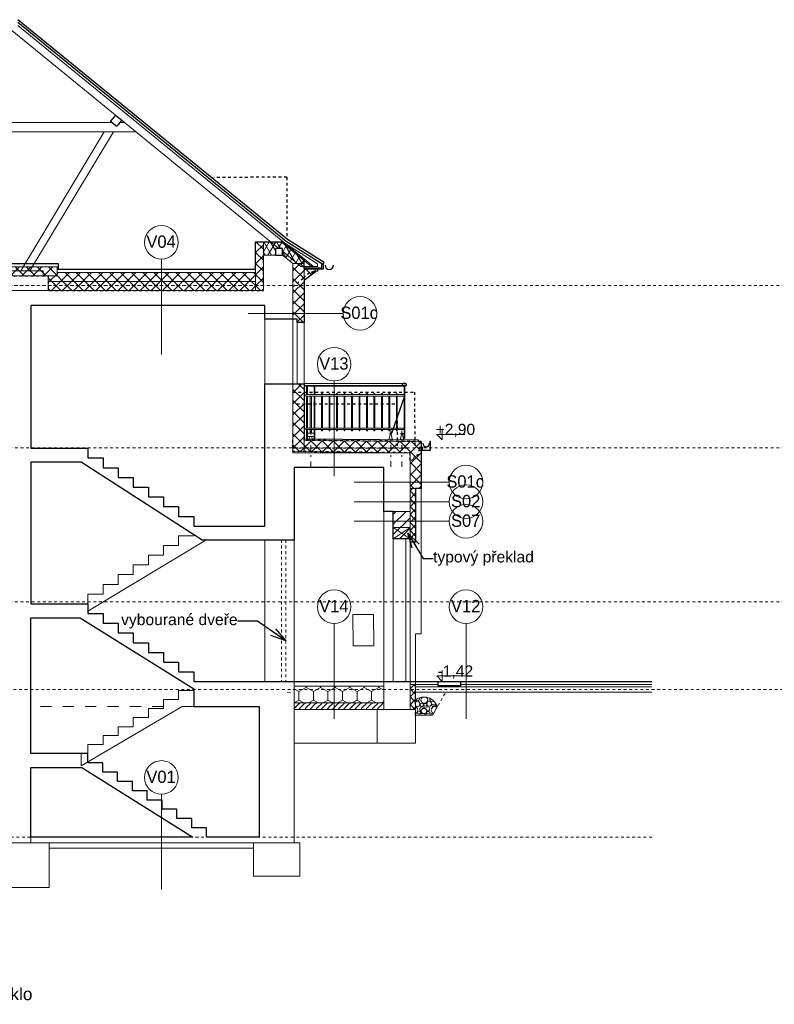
# Model space of a CAD drawing. Extents: x -52945 to 232648, y -59447 to 21255.
# Tile 4 of 21: x -20055 to -6576, y -32433 to -14850. Entities that reach past the tile are written whole.
import ezdxf

# ---------------------------------------------------------------- set-up
doc = ezdxf.new("R2010")
doc.units = 0
doc.header["$MEASUREMENT"] = 0
for name, pattern in [('Čerchovaná S', [290, 100, -80, 30, -80]), ('čárkovaná M', [400, 200, -200]), ('čárkovaná S', [100, 50, -50])]:
    doc.linetypes.add(name, pattern=pattern)
for name, color, linetype, lineweight in [('2D VÝPLNĚ_Číslo_pera__4', 91, 'Continuous', 13), ('2D ČÁRY_Číslo_pera__1', 7, 'Continuous', 15), ('2D ČÁRY_Číslo_pera__2', 1, 'Continuous', 25), ('2D ČÁRY_Číslo_pera__3', 150, 'Continuous', 13), ('blok P_pohled2_fasáda_Číslo_pera__1', 7, 'Continuous', 15), ('blok P_pohled2_mřížky_Číslo_pera__1', 7, 'Continuous', 15), ('blok P_pohled2_okna_Číslo_pera__1', 7, 'Continuous', 15), ('blok P_pohled2_RIS_Číslo_pera__1', 7, 'Continuous', 15), ('blok P_pohled3_fasáda_Číslo_pera__2', 1, 'Continuous', 25), ('blok P_pohled3_střecha_Číslo_pera__2', 1, 'Continuous', 25), ('blok P_pohled4_terén_Číslo_pera__1', 7, 'Continuous', 15), ('KRESBA_Číslo_pera__1', 7, 'Continuous', 15), ('KRESBA_Číslo_pera__2', 1, 'Continuous', 25), ('KRESBA_Číslo_pera__4', 91, 'Continuous', 13), ('krokve_Číslo_pera__1', 7, 'Continuous', 15), ('krokve_Číslo_pera__2', 1, 'Continuous', 25), ('obrys_Číslo_pera__2', 1, 'Continuous', 25), ('POZNÁMKY.POPISKA_Číslo_pera__4', 91, 'Continuous', 13), ('POZNÁMKY.TEXT_Číslo_pera__4', 91, 'Continuous', 13), ('vodorovné konstrukce_Číslo_pera__1', 7, 'Continuous', 15), ('vodorovné konstrukce_Číslo_pera__2', 1, 'Continuous', 25), ('vodorovné konstrukce_Číslo_pera__3', 150, 'Continuous', 13), ('zdi_Číslo_pera__1', 7, 'Continuous', 15), ('ŠROUBY_Číslo_pera__3', 150, 'Continuous', 13)]:
    doc.layers.add(name, color=color, linetype=linetype, lineweight=lineweight)
doc.layers.add('blok P_pohled3_terén_Číslo_pera__30', color=7, linetype='Continuous', lineweight=13, true_color=0xfed4ff)
doc.layers.add('vodorovné konstrukce_Číslo_pera__241', color=9, linetype='Continuous', lineweight=13, true_color=0x808080)
doc.layers.add('vodorovné konstrukce', color=7, linetype='Continuous')
doc.styles.add('GENERATED_STYLE_1', font='arial.ttf')
doc.styles.add('GENERATED_STYLE_3', font='txt')
doc.styles.get("Standard").update_dxf_attribs({"font": 'txt', "bigfont": 'BIGFONT.SHX'})
doc.dimstyles.new('GENERATED_STYLE__3', dxfattribs={"dimtxt": 0.18, "dimasz": 273.6, "dimexe": 0.18, "dimexo": 0.0625, "dimgap": 0.09, "dimtad": 0, "dimtih": 1, "dimtoh": 1, "dimdec": 4, "dimzin": 0, "dimdsep": 46, "dimtxsty": 'Standard', "dimcen": 0.09, "dimadec": 0, "dimazin": 0, "dimtfac": 1, "dimtdec": 4, "dimtmove": 0, "dimatfit": 3, "dimldrblk": 'ARROWHEAD_3', "dimfxl": 1, "dimtolj": 1, "dimtzin": 0, "dimarcsym": 0})
pattern_1 = [(45, (0, 0), (-98.99495, 98.99495), []), (135, (0, 0), (98.99495, 98.99495), [])]
pattern_2 = [(45, (0, 0), (-70.71068, 70.71068), []), (135, (0, 0), (70.71068, 70.71068), [])]

# ---------------------------------------------------------------- blocks, each defined once
blk = doc.blocks.new('*X2')
at = {"layer": '2D VÝPLNĚ_Číslo_pera__4', "linetype": 'Continuous'}
for p, q in [((-15152, -27057), (-15145, -27050)), ((-15118, -27117), (-15072, -27071)), ((-15066, -27060), (-15067, -27063)), ((-15067, -27063), (-15066, -27066)), ((-15063, -27059), (-15066, -27060)), ((-15066, -27066), (-15063, -27067)), ((-15061, -27060), (-15063, -27059)), ((-15063, -27158), (-14968, -27063)), ((-15063, -27067), (-15061, -27066)), ((-15059, -27063), (-15061, -27060)), ((-15061, -27066), (-15059, -27063)), ((-15055, -27054), (-15051, -27050)), ((-14958, -27063), (-14945, -27050)), ((-14918, -27117), (-14872, -27071)), ((-14866, -27060), (-14867, -27063)), ((-14867, -27063), (-14866, -27066)), ((-14863, -27059), (-14866, -27060)), ((-14866, -27066), (-14863, -27067)), ((-14861, -27060), (-14863, -27059)), ((-14863, -27158), (-14768, -27063)), ((-14863, -27067), (-14861, -27066)), ((-14859, -27063), (-14861, -27060)), ((-14861, -27066), (-14859, -27063)), ((-14855, -27054), (-14851, -27050)), ((-14758, -27063), (-14745, -27050)), ((-14718, -27117), (-14672, -27071)), ((-14666, -27060), (-14667, -27063)), ((-14667, -27063), (-14666, -27066)), ((-14663, -27059), (-14666, -27060)), ((-14666, -27066), (-14663, -27067)), ((-14661, -27060), (-14663, -27059)), ((-14663, -27158), (-14568, -27063)), ((-14663, -27067), (-14661, -27066)), ((-14659, -27063), (-14661, -27060)), ((-14661, -27066), (-14659, -27063)), ((-14655, -27054), (-14651, -27050)), ((-14558, -27063), (-14545, -27050)), ((-14518, -27117), (-14472, -27071)), ((-14466, -27060), (-14467, -27063)), ((-14467, -27063), (-14466, -27066)), ((-14463, -27059), (-14466, -27060)), ((-14466, -27066), (-14463, -27067)), ((-14461, -27060), (-14463, -27059)), ((-14463, -27158), (-14368, -27063)), ((-14463, -27067), (-14461, -27066)), ((-14459, -27063), (-14461, -27060)), ((-14461, -27066), (-14459, -27063)), ((-14455, -27054), (-14451, -27050)), ((-14358, -27063), (-14345, -27050)), ((-14318, -27117), (-14272, -27071)), ((-14266, -27060), (-14267, -27063)), ((-14267, -27063), (-14266, -27066)), ((-14263, -27059), (-14266, -27060)), ((-14266, -27066), (-14263, -27067)), ((-14261, -27060), (-14263, -27059)), ((-14263, -27158), (-14168, -27063)), ((-14263, -27067), (-14261, -27066)), ((-14259, -27063), (-14261, -27060)), ((-14261, -27066), (-14259, -27063)), ((-14255, -27054), (-14251, -27050)), ((-14158, -27063), (-14145, -27050)), ((-14118, -27117), (-14072, -27071)), ((-14066, -27060), (-14067, -27063)), ((-14067, -27063), (-14066, -27066)), ((-14063, -27059), (-14066, -27060)), ((-14066, -27066), (-14063, -27067)), ((-14061, -27060), (-14063, -27059)), ((-14063, -27158), (-13968, -27063)), ((-14063, -27067), (-14061, -27066)), ((-14059, -27063), (-14061, -27060)), ((-14061, -27066), (-14059, -27063)), ((-14055, -27054), (-14051, -27050)), ((-13958, -27063), (-13945, -27050)), ((-13918, -27117), (-13872, -27071)), ((-13866, -27060), (-13867, -27063)), ((-13867, -27063), (-13866, -27066)), ((-13863, -27059), (-13866, -27060)), ((-13866, -27066), (-13863, -27067)), ((-13861, -27060), (-13863, -27059)), ((-13863, -27158), (-13768, -27063)), ((-13863, -27067), (-13861, -27066)), ((-13859, -27063), (-13861, -27060)), ((-13861, -27066), (-13859, -27063)), ((-13855, -27054), (-13851, -27050)), ((-13758, -27063), (-13745, -27050)), ((-13718, -27117), (-13672, -27071)), ((-13666, -27060), (-13667, -27063)), ((-13667, -27063), (-13666, -27066)), ((-13663, -27059), (-13666, -27060)), ((-13666, -27066), (-13663, -27067)), ((-13661, -27060), (-13663, -27059)), ((-13663, -27158), (-13568, -27063)), ((-13663, -27067), (-13661, -27066)), ((-13659, -27063), (-13661, -27060)), ((-13661, -27066), (-13659, -27063)), ((-13655, -27054), (-13651, -27050)), ((-13558, -27063), (-13552, -27057)), ((-15152, -27151), (-15135, -27134)), ((-15129, -27123), (-15131, -27126)), ((-15131, -27126), (-15129, -27129)), ((-15127, -27122), (-15129, -27123)), ((-15129, -27129), (-15127, -27130)), ((-15124, -27123), (-15127, -27122)), ((-15127, -27130), (-15124, -27129)), ((-15123, -27126), (-15124, -27123)), ((-15124, -27129), (-15123, -27126)), ((-15065, -27170), (-15064, -27169)), ((-14971, -27170), (-14969, -27169)), ((-14958, -27157), (-14935, -27134)), ((-14929, -27123), (-14931, -27126)), ((-14931, -27126), (-14929, -27129)), ((-14927, -27122), (-14929, -27123)), ((-14929, -27129), (-14927, -27130)), ((-14924, -27123), (-14927, -27122)), ((-14927, -27130), (-14924, -27129)), ((-14923, -27126), (-14924, -27123)), ((-14924, -27129), (-14923, -27126)), ((-14865, -27170), (-14864, -27169)), ((-14771, -27170), (-14769, -27169)), ((-14758, -27157), (-14735, -27134)), ((-14729, -27123), (-14731, -27126)), ((-14731, -27126), (-14729, -27129)), ((-14727, -27122), (-14729, -27123)), ((-14729, -27129), (-14727, -27130)), ((-14724, -27123), (-14727, -27122)), ((-14727, -27130), (-14724, -27129)), ((-14723, -27126), (-14724, -27123)), ((-14724, -27129), (-14723, -27126)), ((-14665, -27170), (-14664, -27169)), ((-14571, -27170), (-14569, -27169)), ((-14558, -27157), (-14535, -27134)), ((-14529, -27123), (-14531, -27126)), ((-14531, -27126), (-14529, -27129)), ((-14527, -27122), (-14529, -27123)), ((-14529, -27129), (-14527, -27130)), ((-14524, -27123), (-14527, -27122)), ((-14527, -27130), (-14524, -27129)), ((-14523, -27126), (-14524, -27123)), ((-14524, -27129), (-14523, -27126)), ((-14465, -27170), (-14464, -27169)), ((-14371, -27170), (-14369, -27169)), ((-14358, -27157), (-14335, -27134)), ((-14329, -27123), (-14331, -27126)), ((-14331, -27126), (-14329, -27129)), ((-14327, -27122), (-14329, -27123)), ((-14329, -27129), (-14327, -27130)), ((-14324, -27123), (-14327, -27122)), ((-14327, -27130), (-14324, -27129)), ((-14323, -27126), (-14324, -27123)), ((-14324, -27129), (-14323, -27126)), ((-14265, -27170), (-14264, -27169)), ((-14171, -27170), (-14169, -27169)), ((-14158, -27157), (-14135, -27134)), ((-14129, -27123), (-14131, -27126)), ((-14131, -27126), (-14129, -27129)), ((-14127, -27122), (-14129, -27123)), ((-14129, -27129), (-14127, -27130)), ((-14124, -27123), (-14127, -27122)), ((-14127, -27130), (-14124, -27129)), ((-14123, -27126), (-14124, -27123)), ((-14124, -27129), (-14123, -27126)), ((-14065, -27170), (-14064, -27169)), ((-13971, -27170), (-13969, -27169)), ((-13958, -27157), (-13935, -27134)), ((-13929, -27123), (-13931, -27126)), ((-13931, -27126), (-13929, -27129)), ((-13927, -27122), (-13929, -27123)), ((-13929, -27129), (-13927, -27130)), ((-13924, -27123), (-13927, -27122)), ((-13927, -27130), (-13924, -27129)), ((-13923, -27126), (-13924, -27123)), ((-13924, -27129), (-13923, -27126)), ((-13865, -27170), (-13864, -27169)), ((-13771, -27170), (-13769, -27169)), ((-13758, -27157), (-13735, -27134)), ((-13729, -27123), (-13731, -27126)), ((-13731, -27126), (-13729, -27129)), ((-13727, -27122), (-13729, -27123)), ((-13729, -27129), (-13727, -27130)), ((-13724, -27123), (-13727, -27122)), ((-13727, -27130), (-13724, -27129)), ((-13723, -27126), (-13724, -27123)), ((-13724, -27129), (-13723, -27126)), ((-13665, -27170), (-13664, -27169)), ((-13571, -27170), (-13569, -27169)), ((-13558, -27157), (-13552, -27151))]:
    blk.add_line(p, q, dxfattribs=at)
for p in [(-15063, -27063), (-14863, -27063), (-14663, -27063), (-14463, -27063), (-14263, -27063), (-14063, -27063), (-13863, -27063), (-13663, -27063), (-15127, -27126), (-14927, -27126), (-14727, -27126), (-14527, -27126), (-14327, -27126), (-14127, -27126), (-13927, -27126), (-13727, -27126)]:
    blk.add_point(p, dxfattribs=at)
blk = doc.blocks.new('HATCH_165', base_point=(2000, 0))
at = {"layer": '2D VÝPLNĚ_Číslo_pera__4', "linetype": 'Continuous'}
blk.add_blockref('*X2', (0, 0), dxfattribs=at)
blk = doc.blocks.new('*X4')
at = {"layer": '2D VÝPLNĚ_Číslo_pera__4', "linetype": 'Continuous'}
for p, q in [((-12982, -26996), (-12964, -27011)), ((-12980, -27031), (-12982, -27035)), ((-12952, -27022), (-12980, -27031)), ((-12964, -27011), (-12938, -27011)), ((-12924, -27031), (-12952, -27022)), ((-12938, -27011), (-12918, -26995)), ((-12907, -27055), (-12924, -27031)), ((-12918, -26995), (-12913, -26969)), ((-12913, -26969), (-12916, -26964)), ((-12907, -27084), (-12907, -27055)), ((-12893, -27069), (-12901, -27089)), ((-12873, -27060), (-12893, -27069)), ((-12882, -26971), (-12887, -27005)), ((-12887, -27005), (-12873, -27037)), ((-12866, -26952), (-12882, -26971)), ((-12873, -27037), (-12844, -27055)), ((-12853, -27069), (-12873, -27060)), ((-12844, -27089), (-12853, -27069)), ((-12844, -27055), (-12809, -27055)), ((-12827, -27068), (-12834, -27085)), ((-12809, -27060), (-12827, -27068)), ((-12809, -27055), (-12780, -27037)), ((-12791, -27068), (-12809, -27060)), ((-12784, -27085), (-12791, -27068)), ((-12771, -26971), (-12787, -26953)), ((-12767, -27033), (-12782, -27054)), ((-12782, -27054), (-12782, -27081)), ((-12780, -27037), (-12766, -27005)), ((-12766, -27005), (-12771, -26971)), ((-12742, -27025), (-12767, -27033)), ((-12717, -27033), (-12742, -27025)), ((-12728, -26971), (-12728, -26999)), ((-12728, -26999), (-12711, -27023)), ((-12701, -27054), (-12717, -27033)), ((-12711, -27023), (-12683, -27032)), ((-12701, -27081), (-12701, -27054)), ((-12674, -27072), (-12689, -27078)), ((-12683, -27032), (-12656, -27023)), ((-12660, -27078), (-12674, -27072)), ((-12631, -27052), (-12633, -27055)), ((-12633, -27055), (-12633, -27084)), ((-12982, -27104), (-12980, -27108)), ((-12974, -27127), (-12982, -27125)), ((-12982, -27233), (-12960, -27219)), ((-12980, -27108), (-12952, -27117)), ((-12951, -27153), (-12974, -27127)), ((-12947, -27215), (-12961, -27235)), ((-12960, -27219), (-12946, -27187)), ((-12952, -27117), (-12924, -27108)), ((-12946, -27187), (-12951, -27153)), ((-12922, -27207), (-12947, -27215)), ((-12924, -27108), (-12907, -27084)), ((-12897, -27215), (-12922, -27207)), ((-12891, -27128), (-12908, -27151)), ((-12908, -27151), (-12908, -27181)), ((-12908, -27181), (-12891, -27205)), ((-12901, -27089), (-12893, -27109)), ((-12881, -27236), (-12897, -27215)), ((-12893, -27109), (-12873, -27117)), ((-12863, -27118), (-12891, -27128)), ((-12891, -27205), (-12878, -27209)), ((-12881, -27242), (-12881, -27236)), ((-12873, -27117), (-12853, -27109)), ((-12835, -27128), (-12863, -27118)), ((-12853, -27109), (-12844, -27089)), ((-12818, -27151), (-12835, -27128)), ((-12834, -27085), (-12827, -27103)), ((-12827, -27103), (-12809, -27110)), ((-12818, -27152), (-12818, -27151)), ((-12813, -27239), (-12813, -27244)), ((-12809, -27110), (-12791, -27103)), ((-12792, -27128), (-12805, -27151)), ((-12805, -27151), (-12804, -27158)), ((-12767, -27119), (-12792, -27128)), ((-12791, -27103), (-12784, -27085)), ((-12768, -27204), (-12788, -27211)), ((-12785, -27189), (-12780, -27193)), ((-12782, -27081), (-12767, -27102)), ((-12780, -27193), (-12754, -27193)), ((-12740, -27213), (-12768, -27204)), ((-12767, -27102), (-12742, -27110)), ((-12742, -27128), (-12767, -27119)), ((-12754, -27193), (-12734, -27177)), ((-12742, -27110), (-12717, -27102)), ((-12729, -27151), (-12742, -27128)), ((-12724, -27236), (-12740, -27213)), ((-12734, -27177), (-12729, -27151)), ((-12717, -27102), (-12701, -27081)), ((-12699, -27153), (-12704, -27187)), ((-12704, -27187), (-12689, -27219)), ((-12676, -27127), (-12699, -27153)), ((-12689, -27078), (-12695, -27093)), ((-12695, -27093), (-12689, -27108)), ((-12689, -27108), (-12674, -27114)), ((-12689, -27219), (-12669, -27232)), ((-12643, -27117), (-12676, -27127)), ((-12674, -27114), (-12660, -27108)), ((-12654, -27093), (-12660, -27078)), ((-12660, -27108), (-12654, -27093)), ((-12610, -27127), (-12643, -27117)), ((-12633, -27084), (-12616, -27108)), ((-12616, -27108), (-12597, -27114)), ((-12604, -27134), (-12610, -27127))]:
    blk.add_line(p, q, dxfattribs=at)
blk = doc.blocks.new('HATCH_169', base_point=(2000, 0))
at = {"layer": '2D VÝPLNĚ_Číslo_pera__4', "linetype": 'Continuous'}
blk.add_blockref('*X4', (0, 0), dxfattribs=at)
blk = doc.blocks.new('LINE_10935', base_point=(-17523, -20826))
at = {"layer": 'vodorovné konstrukce_Číslo_pera__241', "linetype": 'Continuous'}
blk.add_line((-17523, -20826), (-17523, -19126), dxfattribs=at)
blk.add_circle((-17523, -18826), 300, dxfattribs=at)
blk = doc.blocks.new('LINE_10936', base_point=(-15976, -20094))
at = {"layer": 'vodorovné konstrukce_Číslo_pera__241', "linetype": 'Continuous'}
blk.add_line((-15976, -20094), (-14276, -20094), dxfattribs=at)
blk.add_circle((-13976, -20094), 300, dxfattribs=at)
blk = doc.blocks.new('LINE_10937', base_point=(-12082, -27334))
at = {"layer": 'vodorovné konstrukce_Číslo_pera__241', "linetype": 'Continuous'}
blk.add_line((-12082, -27334), (-12082, -25634), dxfattribs=at)
blk.add_circle((-12082, -25334), 300, dxfattribs=at)
blk = doc.blocks.new('LINE_10938', base_point=(-17523, -30382))
at = {"layer": 'vodorovné konstrukce_Číslo_pera__241', "linetype": 'Continuous'}
blk.add_line((-17523, -30382), (-17523, -28682), dxfattribs=at)
blk.add_circle((-17523, -28382), 300, dxfattribs=at)
blk = doc.blocks.new('LINE_10939', base_point=(-14082, -23107))
at = {"layer": 'vodorovné konstrukce_Číslo_pera__241', "linetype": 'Continuous'}
blk.add_line((-14082, -23107), (-12382, -23107), dxfattribs=at)
blk.add_circle((-12082, -23107), 300, dxfattribs=at)
blk = doc.blocks.new('LINE_10940', base_point=(-14082, -23457))
at = {"layer": 'vodorovné konstrukce_Číslo_pera__241', "linetype": 'Continuous'}
blk.add_line((-14082, -23457), (-12382, -23457), dxfattribs=at)
blk.add_circle((-12082, -23457), 300, dxfattribs=at)
blk = doc.blocks.new('LINE_10941', base_point=(-14082, -23807))
at = {"layer": 'vodorovné konstrukce_Číslo_pera__241', "linetype": 'Continuous'}
blk.add_line((-14082, -23807), (-12382, -23807), dxfattribs=at)
blk.add_circle((-12082, -23807), 300, dxfattribs=at)
blk = doc.blocks.new('LINE_10942', base_point=(-14438, -27334))
at = {"layer": 'vodorovné konstrukce_Číslo_pera__241', "linetype": 'Continuous'}
blk.add_line((-14438, -27334), (-14438, -25634), dxfattribs=at)
blk.add_circle((-14438, -25334), 300, dxfattribs=at)
blk = doc.blocks.new('LINE_10943', base_point=(-14438, -23002))
at = {"layer": 'vodorovné konstrukce_Číslo_pera__241', "linetype": 'Continuous'}
blk.add_line((-14438, -23002), (-14438, -21302), dxfattribs=at)
blk.add_circle((-14438, -21002), 300, dxfattribs=at)
blk = doc.blocks.new('ARROWHEAD_3')
at = {"linetype": 'Continuous'}
blk.add_line((0, 0), (-1, 0), dxfattribs=at)
at = {"linetype": 'Continuous', "flags": 128}
blk.add_lwpolyline([(-1, 0.2679), (0, 0), (-1, -0.2679)], dxfattribs=at)

msp = doc.modelspace()

# ---------------------------------------------------------------- hatches: boundary and pattern name
at = {"layer": '2D VÝPLNĚ_Číslo_pera__4', "linetype": 'Continuous'}
h = msp.add_hatch(dxfattribs=at)
h.set_pattern_fill('TEPELNA_IZOLACE_EPS', color=256, style=0, pattern_type=2)
h.set_pattern_definition(pattern_1)
h.paths.add_polyline_path([(-15841, -18814), (-15701, -18814), (-15701, -19684), (-15841, -19684)], flags=0)
h = msp.add_hatch(dxfattribs=at)
h.set_pattern_fill('TEPELNA_IZOLACE_MINERÁL', color=256, style=0, pattern_type=2)
h.set_pattern_definition([(60, (0, 0), (-86.60254, 50), []), (120, (0, 0), (86.60254, 50), [])])
h.paths.add_polyline_path([(-15481, -19054), (-15481, -18934), (-15361, -18934), (-15361, -19054), (-15176, -19205), (-14976, -19205), (-14976, -19145), (-15382, -18814), (-15701, -18814), (-15701, -19054)], flags=0)
h = msp.add_hatch(dxfattribs=at)
h.set_pattern_fill('TEPELNA_IZOLACE_EPS', color=256, style=0, pattern_type=2)
h.set_pattern_definition(pattern_1)
h.paths.add_polyline_path([(-24331, -19684), (-20626, -19684), (-20626, -19424), (-19546, -19424), (-19546, -19684), (-15841, -19684), (-15841, -19364), (-19386, -19364), (-19386, -19264), (-20786, -19264), (-20786, -19364), (-24331, -19364)], flags=0)
h = msp.add_hatch(dxfattribs=at)
h.set_pattern_fill('TEPELNA_IZOLACE_EPS', color=256, style=0, pattern_type=2)
h.set_pattern_definition(pattern_1)
h.paths.add_polyline_path([(-15176, -20196), (-15100, -20196), (-15100, -20256), (-14976, -20256), (-14976, -19205), (-15176, -19205)], flags=0)
h = msp.add_hatch(dxfattribs=at)
h.set_pattern_fill('TEPELNA_IZOLACE_EPS', color=256, style=0, pattern_type=2)
h.set_pattern_definition(pattern_1)
h.paths.add_polyline_path([(-14976, -19507), (-14776, -19356), (-14776, -19306), (-14976, -19306)], flags=0)
h = msp.add_hatch(dxfattribs=at)
h.set_pattern_fill('TEPELNA_IZOLACE_EPS', color=256, style=0, pattern_type=2)
h.set_pattern_definition(pattern_1)
h.paths.add_polyline_path([(-12882, -23219), (-12882, -22385), (-14976, -22363), (-14976, -21350), (-15176, -21350), (-15176, -22561), (-13082, -22583), (-13082, -23219)], flags=0)
h = msp.add_hatch(dxfattribs=at)
h.set_pattern_fill('TEPELNA_IZOLACE_PERIMETR', color=256, style=0, pattern_type=2)
h.set_pattern_definition(pattern_2)
h.paths.add_polyline_path([(-12982, -24179), (-13082, -24179), (-13082, -23219), (-12982, -23219)], flags=0)
h = msp.add_hatch(dxfattribs=at)
h.set_pattern_fill('STANDARDNÍ_CIHLA', color=256, style=0, pattern_type=2)
h.set_pattern_definition([(45, (0, 0), (-91.9239, 91.9239), [])])
h.paths.add_polyline_path([(-13082, -23630), (-13382, -23630), (-13382, -24119), (-13082, -24119)], flags=0)
h = msp.add_hatch(dxfattribs=at)
h.set_pattern_fill('TEPELNA_IZOLACE_PERIMETR', color=256, style=0, pattern_type=2)
h.set_pattern_definition(pattern_2)
h.paths.add_polyline_path([(-13082, -27170), (-12982, -27170), (-12982, -26721), (-13082, -26721)], flags=0)
h = msp.add_hatch(dxfattribs=at)
h.set_pattern_fill('ŠESTIÚHELNÍKY', color=256, style=0, pattern_type=2)
h.set_pattern_definition([(90, (0, 0), (-259.8076, 0), [150, -300]), (90, (-129.9, 225), (-259.8076, 0), [150, -300]), (150, (0, 150), (129.9038, 225), [150, -300]), (150, (-259.8, 150), (129.9038, 225), [150, -300]), (210, (0, 0), (-129.9038, 225), [150, -300]), (210, (-259.8, 0), (-129.9038, 225), [150, -300])])
h.paths.add_polyline_path([(-15152, -27050), (-13552, -27050), (-13552, -26750), (-15152, -26750)], flags=0)

# ---------------------------------------------------------------- linework, layer by layer
at = {"layer": '2D ČÁRY_Číslo_pera__1', "linetype": 'Continuous'}
for p, q in [((-14733, -19207), (-15316, -18843)), ((-14976, -19145), (-14976, -22563)), ((-19386, -19264), (-19386, -19424)), ((-19366, -19204), (-19366, -19304)), ((-15176, -19205), (-15176, -22583)), ((-15176, -19205), (-14976, -19205)), ((-14733, -19256), (-15031, -19256)), ((-14776, -19306), (-14976, -19306)), ((-14733, -19256), (-14733, -19207)), ((-19856, -19954), (-19856, -22503)), ((-15676, -19954), (-15676, -23892)), ((-15100, -20196), (-15676, -20196)), ((-15100, -20196), (-15100, -21350)), ((-15100, -20256), (-14976, -20256)), ((-14976, -21350), (-15676, -21350)), ((-13203, -21349), (-14967, -21349)), ((-14967, -21384), (-14967, -21349)), ((-13203, -21384), (-14967, -21384)), ((-14941, -21395), (-14941, -21384)), ((-13193, -21395), (-14941, -21395)), ((-14941, -21545), (-13190, -21545)), ((-14941, -21570), (-14941, -21545)), ((-14941, -21570), (-13190, -21570)), ((-14869, -21540), (-14844, -21540)), ((-14869, -21545), (-14869, -21540)), ((-14869, -22145), (-14869, -21570)), ((-14844, -21545), (-14844, -21540)), ((-14844, -22145), (-14844, -21570)), ((-14941, -22145), (-13190, -22145)), ((-14941, -22170), (-14941, -22145)), ((-14941, -22170), (-13190, -22170)), ((-14916, -22231), (-14796, -22231)), ((-14916, -22291), (-14796, -22291)), ((-14869, -22231), (-14869, -22170)), ((-14844, -22231), (-14844, -22170)), ((-19856, -22503), (-18836, -22503)), ((-18836, -22677), (-18836, -22503)), ((-14976, -22363), (-12882, -22385)), ((-18566, -22677), (-18836, -22677)), ((-18566, -22851), (-18566, -22677)), ((-15176, -22561), (-13082, -22583)), ((-15176, -22583), (-13082, -22583)), ((-19856, -22753), (-18958, -22753)), ((-19856, -22753), (-19856, -25281)), ((-18958, -22753), (-16798, -24142)), ((-18296, -22851), (-18566, -22851)), ((-18296, -23024), (-18296, -22851)), ((-18026, -23024), (-18296, -23024)), ((-18026, -23198), (-18026, -23024)), ((-17756, -23198), (-18026, -23198)), ((-17756, -23372), (-17756, -23198)), ((-17486, -23372), (-17756, -23372)), ((-17486, -23545), (-17486, -23372)), ((-12882, -23219), (-13082, -23219)), ((-12982, -24179), (-12982, -23219)), ((-17216, -23545), (-17486, -23545)), ((-17216, -23719), (-17216, -23545)), ((-16946, -23719), (-17216, -23719)), ((-16946, -23892), (-16946, -23719)), ((-16946, -23892), (-15676, -23892)), ((-16946, -24066), (-17216, -24066)), ((-17216, -24066), (-17216, -24240)), ((-16946, -24047), (-16946, -24066)), ((-13382, -23919), (-13082, -24119)), ((-13382, -24119), (-13082, -23919)), ((-18836, -25414), (-16727, -24142)), ((-17216, -24240), (-17486, -24240)), ((-17486, -24240), (-17486, -24413)), ((-16798, -24142), (-15152, -24142)), ((-15676, -24142), (-15676, -26670)), ((-13082, -24119), (-13382, -24119)), ((-13082, -24179), (-12982, -24179)), ((-17486, -24413), (-17756, -24413)), ((-17756, -24413), (-17756, -24587)), ((-17756, -24587), (-18026, -24587)), ((-18026, -24587), (-18026, -24760)), ((-18026, -24760), (-18296, -24760)), ((-18296, -24760), (-18296, -24934)), ((-18296, -24934), (-18566, -24934)), ((-18566, -24934), (-18566, -25108)), ((-18836, -25108), (-18836, -25281)), ((-18566, -25108), (-18836, -25108)), ((-19856, -25281), (-18836, -25281)), ((-18836, -25455), (-18836, -25281)), ((-18566, -25455), (-18836, -25455)), ((-18566, -25629), (-18566, -25455)), ((-19856, -25531), (-18973, -25531)), ((-19856, -25531), (-19856, -27957)), ((-18973, -25531), (-16946, -26802)), ((-18296, -25629), (-18566, -25629)), ((-18296, -25802), (-18296, -25629)), ((-18026, -25802), (-18296, -25802)), ((-18026, -25976), (-18026, -25802)), ((-12882, -25819), (-12982, -25819)), ((-12982, -27170), (-12982, -25819)), ((-17756, -25976), (-18026, -25976)), ((-17756, -26149), (-17756, -25976)), ((-17486, -26149), (-17756, -26149)), ((-17486, -26323), (-17486, -26149)), ((-17216, -26323), (-17486, -26323)), ((-17216, -26497), (-17216, -26323)), ((-16946, -26497), (-17216, -26497)), ((-16946, -26670), (-16946, -26497)), ((-8763, -26670), (-16946, -26670)), ((-15152, -26670), (-15152, -29547)), ((-13082, -26721), (-12582, -26721)), ((-12182, -26721), (-8763, -26721)), ((-16946, -26831), (-17216, -26831)), ((-17216, -26831), (-17216, -26992)), ((-16946, -26802), (-16946, -27117)), ((-13552, -26750), (-15152, -26750)), ((-12982, -26761), (-8763, -26761)), ((-12982, -26861), (-8763, -26861)), ((-17216, -26992), (-17486, -26992)), ((-17486, -26992), (-17486, -27153)), ((-13552, -27050), (-15152, -27050)), ((-19856, -27117), (-19856, -27957)), ((-18956, -28172), (-17151, -27117)), ((-17486, -27153), (-17756, -27153)), ((-17756, -27153), (-17756, -27314)), ((-15776, -27117), (-17151, -27117)), ((-15776, -27117), (-15776, -29447)), ((-13552, -27170), (-15152, -27170)), ((-12982, -27170), (-13669, -27170)), ((-17756, -27314), (-18026, -27314)), ((-18026, -27314), (-18026, -27475)), ((-18026, -27475), (-18296, -27475)), ((-18296, -27475), (-18296, -27635)), ((-18296, -27635), (-18566, -27635)), ((-18566, -27635), (-18566, -27796)), ((-12982, -27770), (-15152, -27770)), ((-18836, -27796), (-18836, -27957)), ((-18566, -27796), (-18836, -27796)), ((-18956, -27957), (-19856, -27957)), ((-18956, -27957), (-18836, -27957)), ((-18956, -27957), (-18956, -28172)), ((-18836, -27957), (-18836, -28123)), ((-18836, -28123), (-18571, -28123)), ((-18571, -28123), (-18571, -28288)), ((-18946, -28207), (-19856, -28207)), ((-19856, -28207), (-19856, -29547)), ((-18946, -28207), (-16961, -29447)), ((-18571, -28288), (-18306, -28288)), ((-18306, -28288), (-18306, -28454)), ((-18306, -28454), (-18041, -28454)), ((-18041, -28454), (-18041, -28619)), ((-18041, -28619), (-17776, -28619)), ((-17776, -28619), (-17776, -28785)), ((-17776, -28785), (-17511, -28785)), ((-17511, -28785), (-17511, -28951)), ((-17511, -28951), (-17246, -28951)), ((-17246, -28951), (-17246, -29116)), ((-17246, -29116), (-16981, -29116)), ((-16981, -29116), (-16981, -29282)), ((-16981, -29282), (-16716, -29282)), ((-16716, -29282), (-16716, -29447)), ((-16961, -29447), (-19856, -29447)), ((-15776, -29447), (-16716, -29447)), ((-15052, -29547), (-20728, -29547)), ((-15876, -29647), (-19528, -29647)), ((-15876, -30147), (-15052, -30147))]:
    msp.add_line(p, q, dxfattribs=at)
at = {"layer": '2D ČÁRY_Číslo_pera__1', "linetype": 'čárkovaná S'}
for p, q in [((-15176, -22503), (-13082, -22503)), ((-15376, -24142), (-15376, -26670)), ((-15300, -24142), (-15300, -26670))]:
    msp.add_line(p, q, dxfattribs=at)
at = {"layer": '2D ČÁRY_Číslo_pera__1', "linetype": 'čárkovaná M'}
msp.add_line((-17486, -27117), (-19856, -27117), dxfattribs=at)
at = {"layer": '2D ČÁRY_Číslo_pera__1', "linetype": 'Continuous', "flags": 128}
for points in [[(-14931, -21395), (-14931, -21545)], [(-14916, -21545), (-14916, -21395)], [(-14796, -21395), (-14796, -21545)], [(-14781, -21545), (-14781, -21395)], [(-13190, -21380), (-13190, -22322), (-13183, -22330), (-13175, -22322), (-13175, -21380)], [(-14931, -21570), (-14931, -22145)], [(-14916, -22145), (-14916, -21570)], [(-14796, -21570), (-14796, -22145)], [(-14781, -22145), (-14781, -21570)], [(-14646, -21545), (-14646, -21525), (-14661, -21525), (-14661, -21545)], [(-14661, -21570), (-14661, -22145)], [(-14646, -22145), (-14646, -21570)], [(-14513, -21545), (-14513, -21525), (-14528, -21525), (-14528, -21545)], [(-14528, -21570), (-14528, -22145)], [(-14513, -22145), (-14513, -21570)], [(-14379, -21545), (-14379, -21525), (-14394, -21525), (-14394, -21545)], [(-14394, -21570), (-14394, -22145)], [(-14379, -22145), (-14379, -21570)], [(-14245, -21545), (-14245, -21525), (-14260, -21525), (-14260, -21545)], [(-14260, -21570), (-14260, -22145)], [(-14245, -22145), (-14245, -21570)], [(-14112, -21545), (-14112, -21525), (-14127, -21525), (-14127, -21545)], [(-14127, -21570), (-14127, -22145)], [(-14112, -22145), (-14112, -21570)], [(-13978, -21546), (-13978, -21526), (-13993, -21526), (-13993, -21546)], [(-13993, -21571), (-13993, -22146)], [(-13978, -22146), (-13978, -21571)], [(-13844, -21546), (-13844, -21526), (-13859, -21526), (-13859, -21546)], [(-13859, -21571), (-13859, -22146)], [(-13844, -22146), (-13844, -21571)], [(-13711, -21546), (-13711, -21526), (-13726, -21526), (-13726, -21546)], [(-13726, -21571), (-13726, -22146)], [(-13711, -22146), (-13711, -21571)], [(-13577, -21546), (-13577, -21526), (-13592, -21526), (-13592, -21546)], [(-13592, -21571), (-13592, -22146)], [(-13577, -22146), (-13577, -21571)], [(-13444, -21546), (-13444, -21526), (-13459, -21526), (-13459, -21546)], [(-13459, -21571), (-13459, -22146)], [(-13447, -22232), (-13411, -22232), (-13180, -21568), (-13180, -21540)], [(-13447, -22237), (-13407, -22237), (-13175, -21570), (-13175, -21545)], [(-13444, -22146), (-13444, -21571)], [(-13310, -21546), (-13310, -21526), (-13325, -21526), (-13325, -21546)], [(-13325, -21571), (-13325, -22146)], [(-13310, -22146), (-13310, -21571)], [(-14931, -22170), (-14931, -22322), (-14924, -22329), (-14916, -22322), (-14916, -22170)], [(-14872, -22291), (-14886, -22342)], [(-14840, -22291), (-14826, -22342)], [(-14796, -22170), (-14796, -22322), (-14789, -22329), (-14781, -22322), (-14781, -22170)], [(-14661, -22170), (-14661, -22190), (-14646, -22190), (-14646, -22170)], [(-14528, -22170), (-14528, -22190), (-14513, -22190), (-14513, -22170)], [(-14394, -22170), (-14394, -22190), (-14379, -22190), (-14379, -22170)], [(-14260, -22170), (-14260, -22190), (-14245, -22190), (-14245, -22170)], [(-14127, -22170), (-14127, -22190), (-14112, -22190), (-14112, -22170)], [(-13993, -22171), (-13993, -22191), (-13978, -22191), (-13978, -22171)], [(-13859, -22171), (-13859, -22191), (-13844, -22191), (-13844, -22171)], [(-13726, -22171), (-13726, -22191), (-13711, -22191), (-13711, -22171)], [(-13592, -22171), (-13592, -22191), (-13577, -22191), (-13577, -22171)], [(-13459, -22171), (-13459, -22191), (-13444, -22191), (-13444, -22171)], [(-13429, -22237), (-13459, -22349)], [(-13424, -22237), (-13394, -22350)], [(-13325, -22171), (-13325, -22191), (-13310, -22191), (-13310, -22171)], [(-13228, -22237), (-13259, -22352)], [(-13225, -22237), (-13194, -22352)]]:
    msp.add_lwpolyline(points, dxfattribs=at)
at = {"layer": '2D ČÁRY_Číslo_pera__1', "linetype": 'Continuous'}
msp.add_arc((-12832, -27196), 250, 17.9626, 126.8699, dxfattribs=at)
at = {"layer": '2D ČÁRY_Číslo_pera__2', "linetype": 'Continuous'}
for p, q in [((-18341, -16557), (-18233, -16645)), ((-14638, -19219), (-15292, -18810)), ((-14616, -19185), (-15269, -18777)), ((-15841, -18814), (-15382, -18814)), ((-14656, -19286), (-14976, -19286)), ((-14656, -19286), (-14656, -19216)), ((-14636, -19216), (-14616, -19185)), ((-14976, -22333), (-12938, -22355)), ((-12938, -22355), (-12938, -22385)), ((-12938, -22385), (-12882, -22385)), ((-12882, -22385), (-12882, -23219))]:
    msp.add_line(p, q, dxfattribs=at)
at = {"layer": '2D ČÁRY_Číslo_pera__2', "linetype": 'Continuous', "flags": 128}
for points in [[(-24331, -18814), (-24331, -19304), (-20806, -19304), (-20806, -19204), (-19366, -19204), (-19366, -19304), (-15841, -19304), (-15841, -18814)], [(-14976, -19286), (-14976, -19145), (-15382, -18814)], [(-14636, -19216), (-14636, -19306), (-14776, -19306), (-14776, -19356), (-14976, -19507)], [(-14976, -19507), (-14976, -20256), (-15100, -20256), (-15100, -20196), (-15676, -20196), (-15676, -19954), (-19856, -19954), (-19856, -22503), (-18836, -22503), (-18836, -22677), (-18566, -22677), (-18566, -22851), (-18296, -22851), (-18296, -23024), (-18026, -23024), (-18026, -23198), (-17756, -23198), (-17756, -23372), (-17486, -23372), (-17486, -23545), (-17216, -23545), (-17216, -23719), (-16946, -23719), (-16946, -23892), (-15676, -23892), (-15676, -21350), (-14976, -21350), (-14976, -22333)], [(-13193, -21394), (-13193, -21374), (-13172, -21374), (-13172, -21394)], [(-13250, -22237), (-13190, -22237), (-13190, -22297)], [(-12866, -22475), (-12866, -22535), (-12716, -22535), (-12716, -22385), (-12726, -22385), (-12726, -22405)], [(-12882, -23219), (-12982, -23219), (-12982, -24179), (-13082, -24179), (-13082, -24119), (-13382, -24119), (-13382, -23630), (-13552, -23630), (-13552, -22849), (-15152, -22849), (-15152, -24142), (-16798, -24142), (-18958, -22753), (-19856, -22753), (-19856, -25281), (-18836, -25281), (-18836, -25455), (-18566, -25455), (-18566, -25629), (-18296, -25629), (-18296, -25802), (-18026, -25802), (-18026, -25976), (-17756, -25976), (-17756, -26149), (-17486, -26149), (-17486, -26323), (-17216, -26323), (-17216, -26497), (-16946, -26497), (-16946, -26670), (-8763, -26670)]]:
    msp.add_lwpolyline(points, dxfattribs=at)
at = {"layer": '2D ČÁRY_Číslo_pera__2', "linetype": 'čárkovaná S', "flags": 128}
for points in [[(-24471, -19054), (-24471, -19684), (-20626, -19684), (-20626, -19424), (-19546, -19424), (-19546, -19684), (-15701, -19684), (-15701, -19054)], [(-13082, -22726), (-13082, -22583), (-15176, -22561), (-15176, -22361)], [(-12882, -22385), (-14976, -22363), (-14976, -22333)], [(-12682, -27271), (-12982, -27271), (-12982, -26721)]]:
    msp.add_lwpolyline(points, dxfattribs=at)
at = {"layer": '2D ČÁRY_Číslo_pera__2', "linetype": 'Continuous', "flags": 128}
msp.add_lwpolyline([(-13172, -21384), (-13155, -21384, -1.003244), (-13147, -21384), (-13143, -21384), (-13143, -21369, 0.414214), (-13163, -21349), (-13203, -21349, 0.414214), (-13223, -21369), (-13223, -21384), (-13219, -21384, -1.003244), (-13211, -21384), (-13193, -21384)], format="xyb", dxfattribs=at)
for points in [[(-15776, -27117), (-15776, -29447), (-16716, -29447), (-16716, -29282), (-16981, -29282), (-16981, -29116), (-17246, -29116), (-17246, -28951), (-17511, -28951), (-17511, -28785), (-17776, -28785), (-17776, -28619), (-18041, -28619), (-18041, -28454), (-18306, -28454), (-18306, -28288), (-18571, -28288), (-18571, -28123), (-18836, -28123), (-18836, -27957), (-19856, -27957), (-19856, -25531), (-18973, -25531), (-16946, -26802), (-16946, -27117)], [(-19856, -28207), (-18946, -28207), (-16961, -29447), (-19856, -29447)]]:
    msp.add_lwpolyline(points, close=True, dxfattribs=at)
at = {"layer": '2D ČÁRY_Číslo_pera__2', "linetype": 'Continuous'}
msp.add_circle((-12832, -27196), 50, dxfattribs=at)
at = {"layer": '2D ČÁRY_Číslo_pera__3', "linetype": 'čárkovaná S'}
for p, q in [((171111, -19597), (-52945, -19597)), ((171111, -22497), (-52945, -22497)), ((171111, -25247), (-52945, -25247)), ((15783, -26811), (-29628, -26811)), ((-8763, -29447), (-29628, -29447))]:
    msp.add_line(p, q, dxfattribs=at)
at = {"layer": 'blok P_pohled2_fasáda_Číslo_pera__1', "linetype": 'Continuous'}
for p, q in [((-12882, -22385), (-12882, -25819)), ((-13082, -22583), (-13082, -23630)), ((-13552, -22849), (-15152, -22849)), ((-15152, -22849), (-15152, -24142)), ((-13552, -22849), (-13552, -23630)), ((-13082, -23630), (-13552, -23630)), ((-13552, -27170), (-13552, -23630)), ((-13382, -26670), (-13382, -23630)), ((-13082, -27170), (-13082, -23630)), ((-13158, -26670), (-13158, -24119))]:
    msp.add_line(p, q, dxfattribs=at)
at = {"layer": 'blok P_pohled2_mřížky_Číslo_pera__1', "linetype": 'Continuous', "flags": 128}
msp.add_lwpolyline([(-13382, -24119), (-13082, -24119), (-13082, -23919), (-13382, -23919)], close=True, dxfattribs=at)
at = {"layer": 'blok P_pohled2_okna_Číslo_pera__1', "linetype": 'Continuous'}
msp.add_line((-15152, -26670), (-15152, -24119), dxfattribs=at)
at = {"layer": 'blok P_pohled2_RIS_Číslo_pera__1', "linetype": 'Continuous'}
for p, q in [((-14099, -26030), (-14102, -25470)), ((-13732, -25470), (-14102, -25470)), ((-13729, -26030), (-13732, -25470)), ((-13729, -26030), (-14099, -26030))]:
    msp.add_line(p, q, dxfattribs=at)
at = {"layer": 'blok P_pohled3_fasáda_Číslo_pera__2', "linetype": 'čárkovaná S'}
for p, q in [((-14728, -19343), (-14728, -19243)), ((-14991, -19469), (-15176, -19623)), ((-14874, -19367), (-14991, -19469)), ((-14807, -19348), (-14874, -19367)), ((-14728, -19343), (-14807, -19348)), ((-15176, -21502), (-13003, -21502)), ((-13003, -21502), (-12997, -22479)), ((-15105, -21711), (-13316, -21711)), ((-13316, -21711), (-13312, -22482)), ((-12901, -22507), (-12901, -22477)), ((-13003, -22642), (-13023, -22702)), ((-12928, -22613), (-13003, -22642)), ((-12922, -22507), (-12928, -22613)), ((-13023, -22702), (-13082, -22726))]:
    msp.add_line(p, q, dxfattribs=at)
at = {"layer": 'blok P_pohled3_střecha_Číslo_pera__2', "linetype": 'čárkovaná S'}
for q in [(-16584, -17667), (-15283, -18720)]:
    msp.add_line((-15281, -17663), q, dxfattribs=at)
at = {"layer": 'blok P_pohled3_terén_Číslo_pera__30', "linetype": 'Continuous'}
msp.add_line((-15280, -26867), (-15219, -26868), dxfattribs=at)
at = {"layer": 'blok P_pohled4_terén_Číslo_pera__1', "linetype": 'Continuous'}
for p, q in [((-12832, -27246), (-12982, -27233)), ((-12832, -27246), (-12659, -27231)), ((-12659, -27231), (-12595, -27119))]:
    msp.add_line(p, q, dxfattribs=at)
at = {"layer": 'KRESBA_Číslo_pera__1', "linetype": 'Continuous'}
for p, q in [((-13669, -27770), (-13669, -27170)), ((-12982, -27770), (-12982, -27170)), ((-19528, -29547), (-19528, -30347)), ((-15876, -29547), (-15876, -30147)), ((-15052, -29547), (-15052, -30147)), ((-19528, -30347), (-20728, -30347))]:
    msp.add_line(p, q, dxfattribs=at)
at = {"layer": 'KRESBA_Číslo_pera__1', "linetype": 'čárkovaná S', "flags": 128}
msp.add_lwpolyline([(-12982, -27271), (-12682, -27271), (-12451, -26871)], dxfattribs=at)
at = {"layer": 'KRESBA_Číslo_pera__2', "linetype": 'Continuous', "flags": 128}
msp.add_lwpolyline([(-12582, -26670), (-12182, -26670), (-12182, -26745), (-12582, -26745)], close=True, dxfattribs=at)
at = {"layer": 'KRESBA_Číslo_pera__4', "linetype": 'Continuous', "flags": 128}
for points in [[(-12506, -22155), (-12506, -22355), (-12606, -22255), (-12106, -22255)], [(-12506, -26470), (-12506, -26670), (-12606, -26570), (-12106, -26570)]]:
    msp.add_lwpolyline(points, dxfattribs=at)
at = {"layer": 'krokve_Číslo_pera__1', "linetype": 'Continuous'}
for p, q in [((-15425, -18934), (-20197, -15044)), ((-14808, -19256), (-20086, -14953)), ((-14840, -19256), (-15382, -18814)), ((-15030, -19256), (-15361, -18986)), ((-15176, -19205), (-15361, -19054))]:
    msp.add_line(p, q, dxfattribs=at)
at = {"layer": 'krokve_Číslo_pera__2', "linetype": 'Continuous'}
for p, q in [((-15269, -18777), (-20086, -14850)), ((-15292, -18810), (-20086, -14902))]:
    msp.add_line(p, q, dxfattribs=at)
at = {"layer": 'obrys_Číslo_pera__2', "linetype": 'Continuous'}
for centre, radius in [((-14526, -19236), 75), ((-12792, -22415), 60)]:
    msp.add_arc(centre, radius, 180, 0, dxfattribs=at)
at = {"layer": 'vodorovné konstrukce_Číslo_pera__1', "linetype": 'Continuous'}
for p, q in [((-18407, -16683), (-21765, -16683)), ((-18441, -16683), (-18430, -16665)), ((-17977, -16854), (-22195, -16853)), ((-20036, -19334), (-18543, -16853)), ((-19874, -19334), (-18381, -16853)), ((-19636, -19334), (-20536, -19334)), ((-19636, -19424), (-19636, -19334))]:
    msp.add_line(p, q, dxfattribs=at)
at = {"layer": 'vodorovné konstrukce_Číslo_pera__2', "linetype": 'Continuous'}
for p, q in [((-18341, -16557), (-18430, -16665)), ((-18430, -16665), (-18321, -16753)), ((-18233, -16645), (-18321, -16753)), ((-15481, -19054), (-15481, -18934)), ((-15361, -18934), (-15481, -18934)), ((-15361, -19054), (-15361, -18934)), ((-15481, -19054), (-15361, -19054))]:
    msp.add_line(p, q, dxfattribs=at)
at = {"layer": 'vodorovné konstrukce_Číslo_pera__3', "linetype": 'Continuous'}
msp.add_line((-18185, -16683), (-18264, -16683), dxfattribs=at)
at = {"layer": 'zdi_Číslo_pera__1', "linetype": 'Continuous'}
for p, q in [((-15841, -19684), (-15841, -18814)), ((-15701, -19684), (-15701, -18814)), ((-15361, -19054), (-15701, -19054)), ((-19366, -19204), (-20806, -19204)), ((-19386, -19264), (-20786, -19264)), ((-15841, -19304), (-19366, -19304)), ((-19386, -19424), (-20786, -19424)), ((-19546, -19684), (-19546, -19424)), ((-15841, -19364), (-19386, -19364)), ((-15701, -19684), (-24471, -19684)), ((-15841, -19524), (-19546, -19524)), ((-15676, -19954), (-19856, -19954))]:
    msp.add_line(p, q, dxfattribs=at)
at = {"layer": 'zdi_Číslo_pera__1', "linetype": 'čárkovaná S'}
msp.add_line((-15701, -19597), (-24471, -19597), dxfattribs=at)
at = {"layer": 'ŠROUBY_Číslo_pera__3', "linetype": 'Čerchovaná S'}
for p, q in [((-14856, -22837), (-14856, -22192)), ((-13426, -22835), (-13426, -22190)), ((-13226, -22837), (-13226, -22192))]:
    msp.add_line(p, q, dxfattribs=at)
at = {"layer": 'ŠROUBY_Číslo_pera__3', "linetype": 'Continuous'}
msp.add_line((-14844, -22213), (-14842, -22214), dxfattribs=at)

# ---------------------------------------------------------------- block references
at = {"layer": '2D VÝPLNĚ_Číslo_pera__4', "linetype": 'Continuous'}
for name in ['HATCH_165', 'HATCH_169']:
    msp.add_blockref(name, (2000, 0), dxfattribs=at)
at = {"layer": 'vodorovné konstrukce', "linetype": 'Continuous'}
for name, p in [('LINE_10935', (-17523, -20826)), ('LINE_10936', (-15976, -20094)), ('LINE_10943', (-14438, -23002)), ('LINE_10939', (-14082, -23107)), ('LINE_10940', (-14082, -23457)), ('LINE_10941', (-14082, -23807)), ('LINE_10942', (-14438, -27334)), ('LINE_10937', (-12082, -27334)), ('LINE_10938', (-17523, -30382))]:
    msp.add_blockref(name, p, dxfattribs=at)

# ---------------------------------------------------------------- texts
at = {"layer": 'POZNÁMKY.POPISKA_Číslo_pera__4', "linetype": 'Continuous', "char_height": 200, "style": 'GENERATED_STYLE_1'}
for s, insert, width, attachment_point in [('{typový překlad}', (-12671, -24472), 1760.92, 4), ('{vybourané dveře}', (-16162, -25592), 2033.37, 6)]:
    msp.add_mtext(s, dxfattribs=dict(at, insert=insert, width=width, attachment_point=attachment_point))
at = {"layer": 'POZNÁMKY.TEXT_Číslo_pera__4', "linetype": 'Continuous', "attachment_point": 4}
for s, insert, char_height, style in [('{V04}', (-17791, -18815), 220, 'GENERATED_STYLE_3'), ('{S01c}', (-14327, -20085), 220, 'GENERATED_STYLE_3'), ('{V13}', (-14705, -20991), 220, 'GENERATED_STYLE_3'), ('{+2,90}', (-12626, -22185), 200, 'GENERATED_STYLE_1'), ('{S01c}', (-12433, -23098), 220, 'GENERATED_STYLE_3'), ('{S02}', (-12350, -23448), 220, 'GENERATED_STYLE_3'), ('{S07}', (-12350, -23798), 220, 'GENERATED_STYLE_3'), ('{V14}', (-14705, -25321), 220, 'GENERATED_STYLE_3'), ('{V12}', (-12350, -25321), 220, 'GENERATED_STYLE_3'), ('{-1,42}', (-12591, -26500), 200, 'GENERATED_STYLE_1'), ('{V01}', (-17791, -28372), 220, 'GENERATED_STYLE_3')]:
    msp.add_mtext(s, dxfattribs=dict(at, insert=insert, char_height=char_height, style=style))
at = {"layer": 'POZNÁMKY.TEXT_Číslo_pera__4', "linetype": 'Continuous', "insert": (-25072, -30341), "char_height": 220, "attachment_point": 1, "line_spacing_factor": 1.633987, "style": 'GENERATED_STYLE_1'}
msp.add_mtext('{tepelná izolace EPS\\Ptepelná izolace EPS soklové\\Ptepelná izolace minerální vata\\Ptepelná izolace - granulátové pěnosklo}', dxfattribs=at)

# ---------------------------------------------------------------- leaders
at = {"layer": 'POZNÁMKY.POPISKA_Číslo_pera__4', "linetype": 'Continuous', "annotation_type": 0, "has_hookline": 1}
for points, hookline_direction, text_width in [([(-13120, -24017), (-12848, -24472), (-12671, -24472)], 0, 878), ([(-15300, -25942), (-15808, -25592), (-16162, -25592)], 1, 1290)]:
    msp.add_leader(points, dimstyle='GENERATED_STYLE__3', dxfattribs=dict(at, hookline_direction=hookline_direction, text_width=text_width))

doc.saveas('drawing.dxf')
